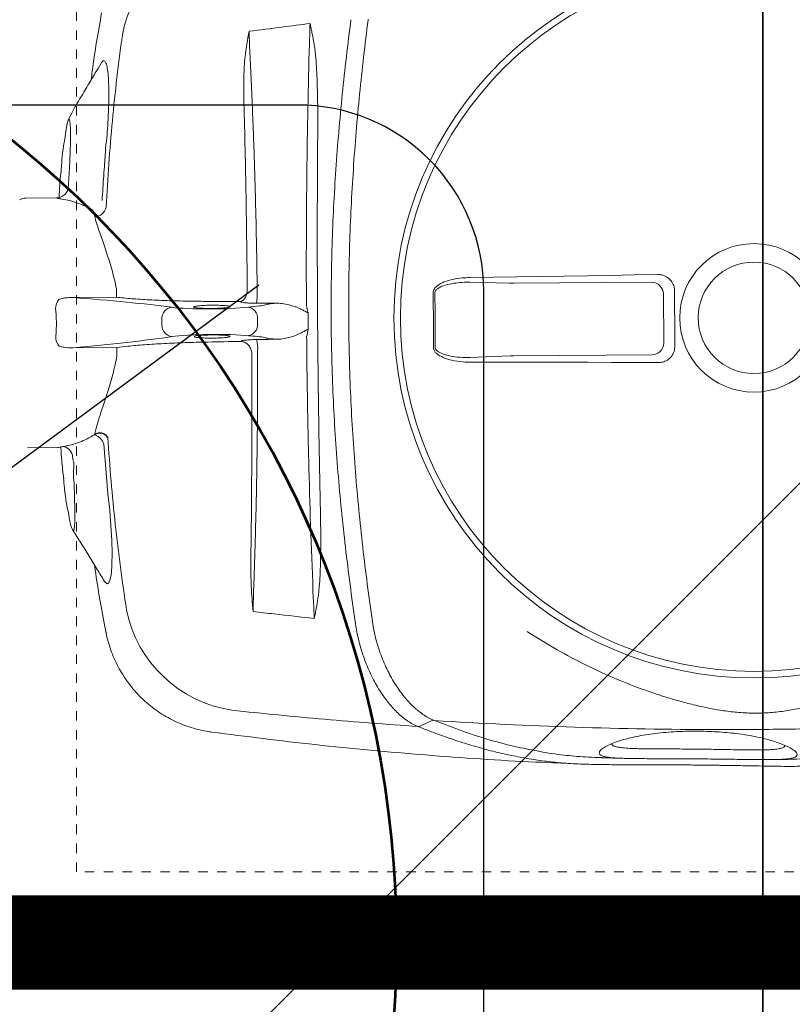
# Model space of a CAD drawing. Header units: inches. Extents: x 704 to 259546, y -107711 to 151004.
# Tile 194 of 256: x 127648.58 to 127656.75, y 23281.16 to 23291.57. Entities that reach past the tile are written whole.
import ezdxf

# ---------------------------------------------------------------- set-up
doc = ezdxf.new("R2010")
doc.units = ezdxf.units.IN
doc.header["$MEASUREMENT"] = 0
doc.linetypes.add('11aa1PB-bd$0$11aa1PB-af$0$TRATTEGGIATA', pattern=[0.75, 0.5, -0.25])
for name, color, linetype, lineweight in [('00-GRIDTEXT', 1, 'Continuous', 13), ('FLOOR RAISE', 4, 'Continuous', 5), ('PD_FURNITURE_LOOSE', 20, 'Continuous', 18), ('PP- 75DIA Soil Waste Sewer pipe', 90, 'Continuous', 9), ('PP-Waste Pipe', 3, 'Continuous', 25)]:
    doc.layers.add(name, color=color, linetype=linetype, lineweight=lineweight)
doc.layers.add('FAINTEQUIP', color=7, linetype='Continuous', lineweight=0, true_color=0x4a4747)
for name, color, linetype in [('KIT EQUIPMENT', 3, 'Continuous'), ('PP BALL VALVE', 7, 'Continuous'), ('TEXT50', 7, 'Continuous')]:
    doc.layers.add(name, color=color, linetype=linetype)

# ---------------------------------------------------------------- blocks, each defined once
blk = doc.blocks.new('A$C6E471120')
at = {"layer": 'KIT EQUIPMENT', "color": 8}
blk.add_line((-1581.02, -7491.24, 0), (-1763.5, -7625.84, 0), dxfattribs=at)
for points in [[(-2195.56, -7288.3), (-1445.56, -7288.3), (-1445.56, -7988.3), (-2195.56, -7988.3)], [(-1445.56, -7288.3), (-695.56, -7288.3), (-695.56, -7988.3), (-1445.56, -7988.3)]]:
    blk.add_lwpolyline(points, close=True, dxfattribs=at)
at = {"layer": 'KIT EQUIPMENT', "color": 8, "elevation": 0}
blk.add_lwpolyline([(-1520.56, -7842.8), (-1520.56, -7492.8, 0.414214), (-1570.56, -7442.8), (-2070.56, -7442.8, 0.414214), (-2120.56, -7492.8), (-2120.56, -7842.8, 0.414214), (-2070.56, -7892.8), (-1570.56, -7892.8, 0.414214)], format="xyb", close=True, dxfattribs=at)
blk = doc.blocks.new('FF')
at = {"layer": 'PD_FURNITURE_LOOSE', "color": 8, "lineweight": 53}
blk.add_circle((127641.674, 23281.814, 0), 10.889, dxfattribs=at)
at = {"layer": '00-GRIDTEXT', "color": 8, "xscale": 0.03937007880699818, "yscale": 0.03937007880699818, "zscale": 0.03937007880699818}
blk.add_blockref('A$C6E471120', (127713.35, 23583.696), dxfattribs=at)
blk = doc.blocks.new('GREASE TRAP')
at = {"linetype": 'Continuous', "lineweight": 0}
for p, q in [((200.21, 6.12), (200.15, 15.12)), ((125.95, 14.6), (126.02, 5.6)), ((221.19, 3.02), (217.77, 3.51)), ((221.19, 3.02), (221.46, 2.96)), ((101.47, 1.02), (101.53, 1.09)), ((105.08, 2.2), (104.82, 2.14)), ((106.09, 2.36), (105.08, 2.2)), ((105.88, 2.34), (105.46, 2.26)), ((155.69, 1.09), (155.78, -11.94)), ((170.69, -11.83), (170.6, 1.2)), ((203.42, 2.48), (203.82, 2.45)), ((129.86, -5.29), (131.76, -5.81)), ((194.63, -5.37), (196.53, -4.83)), ((71.3, -8.75), (71.3, -8.75)), ((86.29, -8.28), (86.29, -8.28)), ((112.29, -9.3), (127.01, -8.07)), ((155.78, -11.94), (153.24, -11.96)), ((173.24, -11.81), (170.69, -11.83)), ((164.21, -25.3), (162.46, -25.31)), ((167.66, -35.14), (167.66, -35.13)), ((41.53, -40.18), (41.52, -40.18)), ((157.58, -48.75), (157.74, -48.99)), ((169.26, -48.91), (169.42, -48.67)), ((164.28, -53.75), (162.79, -53.76)), ((74.32, -82.74), (74.32, -82.73)), ((153.26, -128.72), (152.77, -116.92)), ((175.18, -116.76), (174.86, -128.57)), ((153.58, -170.91), (153.29, -129.87)), ((174.85, -129.72), (175.14, -170.76)), ((171.67, -174.28), (157.09, -174.39))]:
    blk.add_line(p, q, dxfattribs=at)
at = {"linetype": 'Continuous', "lineweight": 0, "flags": 128}
for points in [[(86.3, -8.3), (86.04, -8.45), (85.54, -9.06), (85.84, -9.59), (86.91, -10), (88.8, -10.3), (91.36, -10.48), (94.66, -10.52), (98.48, -10.42), (102.88, -10.18), (107.43, -9.81), (112.29, -9.3), (112.29, -9.3), (112.29, -9.3)], [(43.37, -102.12), (44.1, -103.76), (44.83, -105.41)], [(176.56, -116.88), (176.65, -123.83), (176.75, -130.79), (176.85, -137.75), (176.96, -144.72), (177.08, -151.69), (177.2, -158.66), (177.32, -165.64), (177.45, -172.62)], [(151.29, -172.81), (151.32, -165.82), (151.35, -158.85), (151.37, -151.87), (151.39, -144.9), (151.4, -137.93), (151.4, -130.97), (151.4, -124.01), (151.4, -117.06)], [(172.63, -177.58), (170.58, -177.59), (168.52, -177.61), (166.46, -177.62), (164.4, -177.63), (162.35, -177.65), (160.29, -177.66), (158.23, -177.68), (156.18, -177.7)]]:
    blk.add_lwpolyline(points, dxfattribs=at)
at = {"linetype": 'Continuous', "lineweight": 0}
for radius in [106.93, 105, 22.05, 16.56]:
    blk.add_circle((164.57, -201.17), radius, dxfattribs=at)
for centre, radius, start, end in [((196.65, 15.09), 3.5, 0.4029, 31.3666), ((159.04, 1.73), 4.5, 91.4189, 129.5992), ((167.25, 1.79), 4.5, 51.2066, 89.3869), ((203.65, 5.92), 3.44, 176.6809, 266.091), ((122.99, 4.65), 3.47, 273.8373, 347.9506), ((125.77, -3.96), 4.3, 286.8246, 341.9182), ((198.25, -5.27), 3.62, 181.5877, 256.2115), ((241.68, -50.67), 37.74, 9.4629, 79.3311), ((85.35, -51.77), 37.74, 101.4742, 171.3433), ((162.42, -28.76), 3.45, 89.2499, 172.4858), ((164.3, -28.74), 3.45, 8.32, 91.5559), ((162.61, -50.36), 3.4, 191.9678, 273.0053), ((164.41, -50.35), 3.4, 267.8004, 348.838), ((155.3, -40.76), 13.01, 267.626, 282.6004), ((171.59, -40.63), 13.03, 258.2221, 273.1759), ((70.56, -69.04), 5.1, 342.0367, 342.3594), ((161.38, 252.26), 358.79, 269.122, 271.6838), ((161.38, 252.19), 358.19, 269.1221, 271.6836), ((157.11, -170.86), 3.53, 180.8787, 269.7119), ((171.61, -170.76), 3.53, 271.0939, 359.927)]:
    blk.add_arc(centre, radius, start, end, dxfattribs=at)
for centre, major_axis, ratio, start_param, end_param in [((165.7, 113.57), (-1.17, 166.9), 0.087489, 2.309725, 2.586364), ((159.02, 113.53), (-1.17, 166.9), 0.087489, 3.696821, 3.973461), ((158.43, -40.21), (-0.1, 14), 0.087489, 3.824132, 5.727956), ((168.44, -40.14), (-0.1, 14), 0.087489, 0.555229, 2.459054), ((164.29, -115.13), (-0.58, 82.6), 0.087489, 0.682539, 0.730265), ((163.64, -115.14), (-0.58, 82.6), 0.087489, 5.55292, 5.600646), ((158.37, -45.81), (-0.07, 10.5), 0.087489, 3.449035, 3.871858), ((168.58, -45.74), (-0.07, 10.5), 0.087489, 2.411328, 2.834153), ((175.16, -130.32), (-0.08, 3.5), 0.086139, 1.045879, 1.394945), ((152.99, -130.48), (0.03, 3.5), 0.086139, 4.88824, 5.237306)]:
    blk.add_ellipse(centre, major_axis=major_axis, ratio=ratio, start_param=start_param, end_param=end_param, dxfattribs=at)
for points, knots in [([(167.3, 6.29), (165.92, 6.12), (164.52, 6.03), (161.7, 6.01), (160.31, 6.08), (158.92, 6.23)], [0, 0, 0, 0, 0.5, 0.5, 1, 1, 1, 1]), ([(199.87, 4.44), (199.93, 4.85), (200, 5.19), (200.1, 5.7), (200.14, 5.86), (200.21, 6.12)], [0, 0, 0, 0, 0.5, 0.5, 1, 1, 1, 1]), ([(116.76, 3.87), (116.16, 3.83), (112.47, 3.6), (109, 2.92), (106.09, 2.36)], [0, 0, 0, 0, 0.163282, 1, 1, 1, 1]), ([(126.23, 4.72), (126.13, 4.71), (126.03, 4.7), (125.93, 4.7), (124.7, 4.62), (121.64, 4.44), (118.59, 4.07), (116.77, 3.85)], [-0.033141, -0.033141, -0.033141, -0.033141, 0, 0, 0, 0.400839, 1, 1, 1, 1]), ([(126.02, 5.6), (126.09, 5.34), (126.13, 5.18), (126.25, 4.67), (126.31, 4.33), (126.38, 3.92)], [0, 0, 0, 0, 0.5, 0.5, 1, 1, 1, 1]), ([(126.38, 3.92), (126.52, 3.11), (126.69, 2.31), (127.11, 0.73), (127.36, -0.05), (127.94, -1.59), (128.26, -2.35), (129, -3.84), (129.41, -4.58), (129.86, -5.29)], [0, 0, 0, 0, 0.25, 0.25, 0.5, 0.5, 0.75, 0.75, 1, 1, 1, 1]), ([(156.17, 5.2), (156.04, 4.72), (155.68, 3.37), (155.69, 1.99), (155.69, 1.09)], [0, 0, 0, 0, 0.3484193, 1, 1, 1, 1]), ([(170.6, 1.2), (170.6, 1.71), (170.59, 2.65), (170.44, 4.02), (170.19, 4.87), (170.07, 5.29)], [0, 0, 0, 0, 0.374373, 0.684718, 1, 1, 1, 1]), ([(196.53, -4.83), (196.97, -4.1), (197.36, -3.36), (198.08, -1.86), (198.39, -1.09), (198.95, 0.45), (199.19, 1.24), (199.58, 2.82), (199.75, 3.63), (199.87, 4.44)], [0, 0, 0, 0, 0.25, 0.25, 0.5, 0.5, 0.75, 0.75, 1, 1, 1, 1]), ([(209.48, 4.5), (207.65, 4.7), (204.6, 5.02), (201.53, 5.16), (200.3, 5.22)], [0, 0, 0, 0, 0.598702, 1, 1, 1, 1]), ([(203.82, 2.45), (204.95, 2.38), (207.23, 2.23), (210.53, 2.05), (213.64, 1.92), (216.43, 1.84), (218.87, 1.82), (220.84, 1.85), (222.33, 1.93), (223.26, 2.06), (223.62, 2.24), (223.4, 2.47), (222.63, 2.73), (221.68, 2.92), (221.19, 3.02)], [0, 0, 0, 0, 0.0820775, 0.1665466, 0.2486247, 0.333071, 0.415408, 0.5001276, 0.5825184, 0.6672865, 0.7498339, 0.8347659, 0.9162327, 1, 1, 1, 1]), ([(217.77, 3.51), (215.81, 3.85), (213.11, 4.33), (210.26, 4.47), (209.48, 4.51)], [0, 0, 0, 0, 0.7275248, 1, 1, 1, 1]), ([(101.52, 1.09), (100.26, 0.3), (97.71, -1.29), (93.81, -3.69), (90, -6.02), (87.5, -7.55), (86.31, -8.27)], [0, 0, 0, 0, 0.2528454, 0.5089886, 0.7672662, 1, 1, 1, 1]), ([(122.45, 1.12), (122.45, 1.12), (121.38, 0.58), (118.79, 1.17), (115.38, 0.72), (112.05, 0.67), (109.07, 0.56), (106.46, 0.53), (104.35, 0.54), (102.74, 0.61), (101.74, 0.74), (101.3, 0.87), (101.43, 0.98), (101.47, 1.02)], [0, 0, 0, 0, 0.000001, 0.102794, 0.208141, 0.312848, 0.420372, 0.524648, 0.631769, 0.736112, 0.843311, 0.947618, 1, 1, 1, 1]), ([(104.82, 2.16), (104.55, 2.1), (103.84, 1.96), (103.07, 1.76), (102.37, 1.52), (101.91, 1.34), (101.6, 1.15), (101.52, 1.1)], [0, 0, 0, 0, 0.216023, 0.560392, 0.763973, 0.942309, 1, 1, 1, 1]), ([(123.22, 1.19), (122.97, 1.16), (122.71, 1.12), (122.45, 1.12), (122.45, 1.12)], [0, 0, 0, 0, 0.9999461, 1, 1, 1, 1]), ([(240.05, -7.16), (239.14, -6.62), (237.02, -5.36), (233.49, -3.26), (229.31, -0.76), (226.34, 1.01), (223.42, 2.41)], [0, 0, 0, 0, 0.179067, 0.418189, 0.690626, 1, 1, 1, 1]), ([(91.16, -5.31), (90.27, -5.43), (83.62, -6.33), (77.02, -7.61), (71.29, -8.71)], [0, 0, 0, 0, 0.132817, 1, 1, 1, 1]), ([(131.76, -5.81), (132.33, -5.95), (133.47, -6.25), (135.44, -6.86), (137.59, -7.57), (139.92, -8.34), (142.38, -9.14), (144.97, -9.95), (147.71, -10.72), (150.48, -11.41), (152.36, -11.78), (153.24, -11.96)], [0, 0, 0, 0, 0.110862, 0.221742, 0.336208, 0.450686, 0.561628, 0.67257, 0.786427, 0.900273, 1, 1, 1, 1]), ([(173.24, -11.81), (174.11, -11.63), (175.97, -11.24), (178.67, -10.52), (181.39, -9.72), (183.99, -8.87), (186.46, -8.03), (188.75, -7.23), (190.88, -6.5), (192.88, -5.84), (194.04, -5.53), (194.63, -5.37)], [0, 0, 0, 0, 0.099727, 0.210626, 0.321535, 0.435425, 0.549315, 0.660296, 0.771268, 0.885644, 1, 1, 1, 1]), ([(255.13, -7.42), (249.39, -6.4), (242.78, -5.22), (236.12, -4.41), (235.24, -4.3)], [0, 0, 0, 0, 0.868162, 1, 1, 1, 1]), ([(71.29, -8.7), (71.22, -8.71), (70.27, -8.86), (68.47, -9.33), (65.89, -10.12), (63.38, -11.12), (60.94, -12.29), (58.51, -13.69), (56.13, -15.31), (53.84, -17.17), (51.72, -19.17), (49.79, -21.31), (48.05, -23.56), (46.51, -25.91), (45.16, -28.33), (44.01, -30.83), (43.06, -33.37), (42.31, -35.94), (41.79, -38.22), (41.6, -39.64), (41.53, -40.18)], [0, 0, 0, 0, 0.0043, 0.062427, 0.120682, 0.179038, 0.237474, 0.295974, 0.360442, 0.424188, 0.487097, 0.549223, 0.610606, 0.671276, 0.731251, 0.79054, 0.849146, 0.907063, 0.964275, 1, 1, 1, 1]), ([(199.41, -7.57), (201.87, -7.7), (204.32, -7.86), (208.01, -8.11), (209.85, -8.24), (212, -8.41), (213.07, -8.49), (213.53, -8.53), (213.84, -8.55), (213.99, -8.57), (214.14, -8.58)], [0, 0, 0, 0, 0.5, 0.5, 0.75, 0.875, 0.9375, 0.96875, 0.96875, 1, 1, 1, 1]), ([(214.14, -8.58), (214.14, -8.58), (215.41, -8.57), (217.96, -9.02), (221.96, -9.23), (226.08, -9.48), (230.08, -9.57), (233.63, -9.55), (236.57, -9.4), (238.85, -9.12), (240.36, -8.73), (241, -8.21), (240.92, -7.7), (240.28, -7.34), (240.06, -7.21)], [0, 0, 0, 0, 0.000001, 0.077483, 0.156444, 0.251386, 0.349178, 0.444652, 0.543049, 0.640373, 0.740767, 0.840327, 0.943106, 1, 1, 1, 1]), ([(214.14, -8.58), (214.14, -8.58), (214.14, -8.58), (214.14, -8.58), (214.14, -8.58), (214.14, -8.58), (214.14, -8.58)], [0, 0, 0, 0, 0.000000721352, 0.000000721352, 0.000000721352, 0.000001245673, 0.000001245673, 0.000001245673, 0.000001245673]), ([(214.14, -8.58), (214.14, -8.58), (214.14, -8.58), (214.14, -8.58), (214.14, -8.58), (214.14, -8.58)], [0, 0, 0, 0, 0.341802, 0.948176, 1, 1, 1, 1]), ([(77.84, -14.79), (82.06, -14.17), (90.5, -12.93), (103.28, -11.43), (116.13, -10.17), (124.74, -9.56), (129.05, -9.26)], [0, 0, 0, 0, 0.249503, 0.499006, 0.749503, 1, 1, 1, 1]), ([(197.39, -8.78), (201.68, -9.02), (210.27, -9.5), (223.12, -10.58), (235.93, -11.9), (244.43, -13.02), (248.67, -13.58)], [0, 0, 0, 0, 0.249503, 0.499005, 0.749503, 1, 1, 1, 1]), ([(155.78, -11.94), (155.91, -12.99), (156.12, -14.73), (156.37, -17.57), (156.58, -20.18), (156.77, -22.99), (156.94, -25.96), (157.09, -29.04), (157.21, -32.22), (157.32, -35.53), (157.37, -37.8), (157.39, -38.94)], [0, 0, 0, 0, 0.1578809, 0.261641, 0.3654014, 0.4721602, 0.5789187, 0.6826798, 0.7864408, 0.8932205, 1, 1, 1, 1]), ([(169.47, -38.85), (169.48, -37.2), (169.5, -34.44), (169.58, -30.7), (169.67, -27.55), (169.79, -24.49), (169.93, -21.58), (170.09, -18.86), (170.27, -16.32), (170.47, -13.94), (170.62, -12.54), (170.69, -11.83)], [0, 0, 0, 0, 0.155431, 0.25949, 0.363548, 0.470649, 0.57775, 0.681803, 0.785857, 0.892928, 1, 1, 1, 1]), ([(158.86, -35.14), (158.9, -35.02), (159, -34.75), (159.15, -35.07), (159.3, -35.93), (159.41, -37.28), (159.48, -38.78), (159.49, -39.79), (159.5, -40.2)], [0, 0, 0, 0, 0.154069, 0.335329, 0.515993, 0.696154, 0.875964, 1, 1, 1, 1]), ([(167.8, -45.39), (167.77, -45.35), (167.69, -45.24), (167.57, -44.4), (167.45, -43.03), (167.39, -41.51), (167.37, -39.92), (167.38, -38.32), (167.44, -36.72), (167.55, -35.47), (167.65, -35.1), (167.69, -34.91)], [0, 0, 0, 0, 0.060949, 0.185979, 0.310678, 0.434944, 0.512561, 0.636279, 0.760031, 0.884003, 1, 1, 1, 1]), ([(167.69, -34.91), (167.7, -34.9), (167.75, -34.64), (167.86, -34.7), (168.02, -35.16), (168.16, -36.26), (168.27, -37.77), (168.31, -39.15), (168.32, -39.95), (168.32, -40.14)], [0, 0, 0, 0, 0.0125521, 0.1986893, 0.3850478, 0.5712562, 0.7570178, 0.9421233, 1, 1, 1, 1]), ([(158.96, -45.4), (158.91, -45.21), (158.81, -44.83), (158.68, -43.59), (158.59, -42), (158.56, -40.43), (158.56, -38.86), (158.6, -37.36), (158.7, -36.03), (158.79, -35.26), (158.85, -35.15), (158.86, -35.14)], [0, 0, 0, 0, 0.12873, 0.257, 0.385041, 0.513034, 0.593354, 0.721934, 0.850956, 0.980313, 1, 1, 1, 1]), ([(41.54, -40.18), (40.23, -50.39), (37.53, -71.48), (34.64, -103.57), (32.78, -130.21), (32.28, -145.94), (32.31, -145.02)], [0, 0, 0, 0, 0.27832, 0.574596, 0.870871, 1, 1, 1, 1]), ([(159.5, -40.2), (159.5, -40.39), (159.5, -41.17), (159.49, -41.94), (159.46, -42.76), (159.44, -43), (159.43, -43.24)], [0, 0, 0, 0, 0.170805, 0.715603, 0.716948, 1, 1, 1, 1]), ([(168.32, -40.14), (168.32, -40.56), (168.32, -41.58), (168.27, -43.1), (168.18, -44.48), (168.04, -45.34), (167.91, -45.67), (167.83, -45.46), (167.8, -45.39)], [0, 0, 0, 0, 0.132098, 0.323567, 0.515414, 0.707812, 0.900839, 1, 1, 1, 1]), ([(159.43, -43.24), (159.42, -43.49), (159.38, -44.25), (159.27, -45.08), (159.12, -45.64), (159.02, -45.48), (158.96, -45.4)], [0, 0, 0, 0, 0.138475, 0.425595, 0.712972, 1, 1, 1, 1]), ([(43.22, -101.3), (43.83, -92.06), (44.54, -82.84), (46.15, -64.44), (47.04, -55.26), (48.04, -46.09)], [0, 0, 0, 0, 0.5, 0.5, 1, 1, 1, 1]), ([(154.3, -52), (154.53, -51.98), (154.75, -51.93), (155.18, -51.81), (155.39, -51.73), (155.78, -51.53), (155.97, -51.42), (156.32, -51.17), (156.48, -51.03), (156.77, -50.73), (156.91, -50.56), (157.13, -50.23), (157.23, -50.05), (157.39, -49.69), (157.45, -49.51), (157.52, -49.23), (157.54, -49.13), (157.57, -48.94), (157.58, -48.84), (157.58, -48.75)], [0, 0, 0, 0, 0.125, 0.125, 0.25, 0.25, 0.375, 0.375, 0.5, 0.5, 0.625, 0.625, 0.75, 0.75, 0.875, 0.875, 0.9375, 0.9375, 1, 1, 1, 1]), ([(157.74, -48.99), (157.78, -49.07), (157.83, -49.24), (157.92, -49.75), (157.96, -50.08), (158.03, -50.89), (158.07, -51.34), (158.11, -52.36), (158.13, -52.9), (158.14, -53.46)], [0, 0, 0, 0, 0.25, 0.25, 0.5, 0.5, 0.75, 0.75, 1, 1, 1, 1]), ([(168.93, -53.38), (168.93, -52.82), (168.94, -52.29), (168.97, -51.27), (168.99, -50.81), (169.05, -50), (169.09, -49.67), (169.17, -49.16), (169.22, -48.99), (169.26, -48.91)], [0, 0, 0, 0, 0.25, 0.25, 0.5, 0.5, 0.75, 0.75, 1, 1, 1, 1]), ([(172.83, -50.67), (172.61, -50.66), (172.39, -50.64), (171.95, -50.56), (171.74, -50.51), (171.33, -50.4), (171.14, -50.33), (170.78, -50.17), (170.61, -50.09), (170.31, -49.9), (170.17, -49.8), (169.93, -49.59), (169.82, -49.48), (169.65, -49.26), (169.58, -49.14), (169.5, -48.96), (169.47, -48.91), (169.44, -48.79), (169.43, -48.72), (169.42, -48.67)], [0, 0, 0, 0, 0.125, 0.125, 0.25, 0.25, 0.375, 0.375, 0.5, 0.5, 0.625, 0.625, 0.75, 0.75, 0.875, 0.875, 0.9375, 0.9375, 1, 1, 1, 1]), ([(173.03, -50.68), (177.65, -50.63), (182.28, -50.58), (191.51, -50.45), (196.12, -50.38), (209.94, -50.14), (219.13, -49.94), (228.3, -49.7)], [0, 0, 0, 0, 0.25, 0.25, 0.5, 0.5, 1, 1, 1, 1]), ([(228.3, -49.7), (230.61, -49.64), (232.91, -49.61), (236.37, -49.66), (237.53, -49.69), (239.25, -49.77), (239.83, -49.81), (240.98, -49.89), (241.55, -49.95), (242.12, -50.02)], [0, 0, 0, 0, 0.5, 0.5, 0.75, 0.75, 0.875, 0.875, 1, 1, 1, 1]), ([(154.76, -53.76), (148.84, -53.77), (142.93, -53.76), (131.15, -53.68), (125.27, -53.61), (113.57, -53.42), (107.75, -53.29), (96.22, -52.99), (90.5, -52.81), (84.82, -52.6)], [0, 0, 0, 0, 0.25, 0.25, 0.5, 0.5, 0.75, 0.75, 1, 1, 1, 1]), ([(98.53, -51.82), (96.25, -51.77), (93.99, -51.74), (90.59, -51.74), (89.46, -51.74), (87.2, -51.78), (86.07, -51.81), (84.94, -51.87)], [0, 0, 0, 0, 0.5, 0.5, 0.75, 0.75, 1, 1, 1, 1]), ([(242.21, -51.5), (236.54, -51.79), (230.82, -52.05), (219.3, -52.51), (213.5, -52.72), (201.82, -53.07), (195.93, -53.22), (184.14, -53.47), (178.23, -53.57), (172.31, -53.64)], [0, 0, 0, 0, 0.25, 0.25, 0.5, 0.5, 0.75, 0.75, 1, 1, 1, 1]), ([(158.21, -59.16), (158.25, -58.78), (158.29, -58.43), (158.37, -57.77), (158.41, -57.46), (158.53, -56.63), (158.62, -56.17), (158.72, -55.81)], [0, 0, 0, 0, 0.25, 0.25, 0.5, 0.5, 1, 1, 1, 1]), ([(168.38, -55.75), (168.48, -56.1), (168.57, -56.56), (168.71, -57.39), (168.76, -57.69), (168.84, -58.35), (168.89, -58.71), (168.93, -59.09)], [0, 0, 0, 0, 0.5, 0.5, 0.75, 0.75, 1, 1, 1, 1]), ([(158.21, -59.16), (158.2, -59.82), (158.26, -60.48), (158.44, -61.78), (158.58, -62.42), (158.91, -63.7), (159.11, -64.33), (159.45, -65.27), (159.57, -65.58), (159.84, -66.19), (159.98, -66.5), (160.15, -66.79)], [0, 0, 0, 0, 0.25, 0.25, 0.5, 0.5, 0.75, 0.75, 0.875, 0.875, 1, 1, 1, 1]), ([(167.1, -66.74), (167.27, -66.45), (167.41, -66.14), (167.66, -65.52), (167.78, -65.21), (168.11, -64.27), (168.29, -63.64), (168.61, -62.36), (168.73, -61.71), (168.91, -60.41), (168.95, -59.75), (168.93, -59.09)], [0, 0, 0, 0, 0.125, 0.125, 0.25, 0.25, 0.5, 0.5, 0.75, 0.75, 1, 1, 1, 1]), ([(160.15, -66.79), (160.34, -67.12), (160.52, -67.45), (160.89, -68.1), (161.08, -68.43), (161.26, -68.76)], [0, 0, 0, 0, 0.5, 0.5, 1, 1, 1, 1]), ([(167.1, -66.74), (166.92, -67.07), (166.74, -67.4), (166.38, -68.06), (166.2, -68.39), (166.02, -68.72)], [0, 0, 0, 0, 0.5, 0.5, 1, 1, 1, 1]), ([(81.31, -70.3), (93.99, -69.76), (106.82, -69.32), (123.07, -68.91), (126.33, -68.83), (132.85, -68.69), (136.11, -68.62), (145.91, -68.45), (152.46, -68.37), (159.02, -68.31)], [0, 0, 0, 0, 0.5, 0.5, 0.625, 0.625, 0.75, 0.75, 1, 1, 1, 1]), ([(168.25, -68.24), (171.54, -68.23), (174.82, -68.22), (181.39, -68.21), (184.67, -68.22), (194.49, -68.25), (201, -68.3), (220.43, -68.52), (233.25, -68.78), (245.94, -69.14)], [0, 0, 0, 0, 0.125, 0.125, 0.25, 0.25, 0.5, 0.5, 1, 1, 1, 1]), ([(251.88, -69.37), (251.82, -69.39), (251.75, -69.4), (251.63, -69.43), (251.57, -69.44), (251.39, -69.48), (251.27, -69.51), (250.9, -69.58), (250.66, -69.63), (249.92, -69.78), (249.43, -69.87), (247.96, -70.15), (246.98, -70.33), (245.99, -70.51)], [0, 0, 0, 0, 0.03125, 0.03125, 0.0625, 0.0625, 0.125, 0.125, 0.25, 0.25, 0.5, 0.5, 1, 1, 1, 1]), ([(251.88, -69.37), (251.92, -69.35), (251.96, -69.34), (252, -69.32), (252.01, -69.32), (252.02, -69.32), (252.03, -69.32)], [0, 0, 0, 0, 0.0001941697, 0.0001941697, 0.0001941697, 0.0002311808, 0.0002311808, 0.0002311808, 0.0002311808]), ([(75.42, -70.61), (75.38, -70.6), (75.33, -70.58), (75.29, -70.57), (75.28, -70.57), (75.27, -70.56), (75.26, -70.56)], [0, 0, 0, 0, 0.0002012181, 0.0002012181, 0.0002012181, 0.0002381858, 0.0002381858, 0.0002381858, 0.0002381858]), ([(75.43, -70.58), (75.38, -70.58), (75.34, -70.57), (75.29, -70.56), (75.28, -70.56), (75.27, -70.56), (75.26, -70.56)], [0, 0, 0, 0, 0.0002027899, 0.0002027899, 0.0002027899, 0.000241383, 0.000241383, 0.000241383, 0.000241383]), ([(81.28, -71.66), (80.3, -71.51), (79.32, -71.34), (77.85, -71.08), (77.37, -70.99), (76.63, -70.86), (76.39, -70.81), (76.03, -70.74), (75.9, -70.72), (75.72, -70.68), (75.66, -70.67), (75.54, -70.64), (75.48, -70.63), (75.42, -70.61)], [0, 0, 0, 0, 0.5, 0.5, 0.75, 0.75, 0.875, 0.875, 0.9375, 0.9375, 0.96875, 0.96875, 1, 1, 1, 1]), ([(108.95, -72.36), (106.63, -72.42), (104.32, -72.46), (99.69, -72.5), (97.38, -72.5), (92.76, -72.45), (90.46, -72.4), (87, -72.23), (85.85, -72.16), (84.13, -72.01), (83.56, -71.96), (82.42, -71.83), (81.85, -71.76), (81.28, -71.66)], [0, 0, 0, 0, 0.25, 0.25, 0.5, 0.5, 0.75, 0.75, 0.875, 0.875, 0.9375, 0.9375, 1, 1, 1, 1]), ([(218.34, -71.59), (209.25, -71.52), (200.14, -71.48), (181.9, -71.47), (172.77, -71.5), (159.07, -71.6), (154.5, -71.64), (145.37, -71.74), (140.81, -71.8), (127.14, -72), (118.04, -72.16), (108.95, -72.36)], [0, 0, 0, 0, 0.25, 0.25, 0.5, 0.5, 0.625, 0.625, 0.75, 0.75, 1, 1, 1, 1]), ([(245.99, -70.51), (245.43, -70.61), (244.86, -70.69), (243.71, -70.83), (243.14, -70.9), (241.42, -71.06), (240.28, -71.15), (236.83, -71.37), (234.53, -71.45), (229.92, -71.57), (227.6, -71.6), (222.97, -71.62), (220.66, -71.61), (218.34, -71.59)], [0, 0, 0, 0, 0.0625, 0.0625, 0.125, 0.125, 0.25, 0.25, 0.5, 0.5, 0.75, 0.75, 1, 1, 1, 1]), ([(74.32, -82.73), (81.66, -81.67), (89.03, -80.7), (100.13, -79.41), (103.84, -79.01), (111.28, -78.27), (115, -77.93), (126.2, -77.01), (133.68, -76.53), (148.66, -75.85), (156.16, -75.65), (171.19, -75.55), (178.71, -75.64), (193.71, -76.11), (201.19, -76.49), (212.38, -77.25), (216.11, -77.53), (223.56, -78.17), (227.28, -78.52), (238.4, -79.65), (245.79, -80.51), (253.14, -81.48)], [0, 0, 0, 0, 0.125, 0.125, 0.1875, 0.1875, 0.25, 0.25, 0.375, 0.375, 0.5, 0.5, 0.625, 0.625, 0.75, 0.75, 0.8125, 0.8125, 0.875, 0.875, 1, 1, 1, 1]), ([(253.12, -86.58), (245.77, -85.63), (238.4, -84.78), (223.59, -83.31), (216.15, -82.68), (201.21, -81.69), (193.73, -81.32), (178.73, -80.86), (171.23, -80.77), (156.21, -80.87), (148.7, -81.07), (133.72, -81.74), (126.25, -82.21), (115.08, -83.11), (111.36, -83.45), (103.92, -84.17), (100.21, -84.57), (89.11, -85.83), (81.75, -86.79), (74.42, -87.84)], [0, 0, 0, 0, 0.125, 0.125, 0.25, 0.25, 0.375, 0.375, 0.5, 0.5, 0.625, 0.625, 0.75, 0.75, 0.8125, 0.8125, 0.875, 0.875, 1, 1, 1, 1]), ([(43.22, -101.31), (43.42, -100.82), (43.65, -100.33), (44.18, -99.35), (44.48, -98.86), (45.46, -97.39), (46.24, -96.43), (48.02, -94.54), (49.03, -93.61), (50.73, -92.23), (51.32, -91.78), (52.57, -90.88), (53.22, -90.45), (55.25, -89.16), (56.69, -88.35), (59.77, -86.84), (61.4, -86.14), (63.56, -85.34), (64, -85.19), (64.89, -84.89), (65.33, -84.74), (66.69, -84.33), (67.6, -84.07), (69.46, -83.61), (70.41, -83.4), (71.86, -83.12), (72.34, -83.03), (73.08, -82.92), (73.33, -82.88), (73.82, -82.8), (74.07, -82.77), (74.32, -82.74)], [0, 0, 0, 0, 0.0625, 0.0625, 0.125, 0.125, 0.25, 0.25, 0.375, 0.375, 0.4375, 0.4375, 0.5, 0.5, 0.625, 0.625, 0.75, 0.75, 0.78125, 0.78125, 0.8125, 0.8125, 0.875, 0.875, 0.9375, 0.9375, 0.96875, 0.96875, 0.984375, 0.984375, 1, 1, 1, 1]), ([(74.29, -87.85), (72.41, -88.13), (70.6, -88.51), (68.4, -89.09), (67.96, -89.22), (67.1, -89.47), (66.67, -89.61), (65.39, -90.03), (64.57, -90.32), (62.16, -91.26), (60.64, -91.95), (58.48, -93.06), (57.78, -93.45), (56.41, -94.24), (55.75, -94.65), (53.85, -95.91), (52.69, -96.77), (50.58, -98.55), (49.62, -99.46), (48.56, -100.62), (48.35, -100.85), (47.95, -101.32), (47.76, -101.55), (47.21, -102.26), (46.87, -102.73), (45.93, -104.14), (45.43, -105.09), (45.04, -106.04)], [0, 0, 0, 0, 0.125, 0.125, 0.15625, 0.15625, 0.1875, 0.1875, 0.25, 0.25, 0.375, 0.375, 0.4375, 0.4375, 0.5, 0.5, 0.625, 0.625, 0.75, 0.75, 0.78125, 0.78125, 0.8125, 0.8125, 0.875, 0.875, 1, 1, 1, 1]), ([(36.81, -119.99), (37.08, -119.02), (37.81, -116.34), (39.26, -111.98), (41.11, -106.77), (42.52, -103.12), (43.22, -101.3)], [0, 0, 0, 0, 0.157579, 0.438078, 0.719047, 1, 1, 1, 1]), ([(43.22, -101.31), (43.21, -101.34), (43.2, -101.37), (43.2, -101.44), (43.2, -101.48), (43.2, -101.58), (43.2, -101.65), (43.24, -101.86), (43.29, -101.99), (43.36, -102.11)], [0, 0, 0, 0, 0.125, 0.125, 0.25, 0.25, 0.5, 0.5, 1, 1, 1, 1]), ([(44.97, -106.22), (43.89, -109.06), (41.71, -114.76), (39.1, -122.81), (37.09, -130.5), (36.19, -135.43), (35.79, -137.6)], [0, 0, 0, 0, 0.263525, 0.527185, 0.79078, 1, 1, 1, 1]), ([(44.68, -273.64), (43.85, -259.72), (43.24, -245.79), (42.65, -224.84), (42.5, -217.85), (42.31, -203.86), (42.27, -196.86), (42.31, -175.88), (42.54, -161.92), (43.44, -134.03), (44.1, -120.11), (44.97, -106.22)], [0, 0, 0, 0, 0.25, 0.25, 0.375, 0.375, 0.5, 0.5, 0.75, 0.75, 1, 1, 1, 1]), ([(151.4, -117.06), (151.43, -115.97), (151.49, -113.79), (152.02, -111.02), (152.81, -108.73), (153.61, -107.26), (154.57, -106.35), (155.28, -106), (155.74, -105.97), (155.89, -105.96)], [0, 0, 0, 0, 0.2549733, 0.5094959, 0.6555036, 0.8234143, 0.8930287, 0.9633452, 1, 1, 1, 1]), ([(155.88, -106.49), (155.77, -106.5), (155.48, -106.52), (155.17, -106.7), (154.81, -107), (154.23, -107.75), (153.69, -109.11), (153.15, -111.26), (152.81, -113.85), (152.79, -115.89), (152.77, -116.92)], [0, 0, 0, 0, 0.028874, 0.074198, 0.087541, 0.150828, 0.315881, 0.465459, 0.731192, 1, 1, 1, 1]), ([(171.91, -105.85), (172.14, -105.86), (172.6, -105.9), (173.38, -106.32), (174.39, -107.35), (175.35, -109.26), (176.07, -111.78), (176.46, -114.38), (176.53, -116.09), (176.56, -116.88)], [0, 0, 0, 0, 0.053674, 0.107072, 0.201461, 0.385823, 0.599668, 0.814062, 1, 1, 1, 1]), ([(175.18, -116.76), (175.17, -116.01), (175.13, -114.42), (174.87, -111.98), (174.38, -109.62), (173.72, -107.84), (173, -106.84), (172.47, -106.47), (172.14, -106.38), (171.97, -106.38), (171.92, -106.38)], [0, 0, 0, 0, 0.19611, 0.418032, 0.642122, 0.825582, 0.912375, 0.957312, 0.988402, 1, 1, 1, 1]), ([(36.12, -251.14), (35.82, -249.73), (35.04, -246.12), (34.01, -240.6), (33.01, -234.46), (32.25, -228.5), (31.71, -222.66), (31.45, -217.79), (31.36, -213.94), (31.35, -210.92), (31.38, -207.57), (31.44, -203.91), (31.52, -199.89), (31.6, -195.74), (31.66, -191.37), (31.72, -186.77), (31.77, -181.78), (31.8, -176.62), (31.82, -171.62), (31.82, -167.42), (31.83, -163.9), (31.84, -160.97), (31.86, -158.21), (31.9, -155.19), (31.96, -152.05), (32.07, -148.87), (32.23, -146), (32.51, -142.49), (32.99, -138.34), (33.81, -133.17), (34.87, -127.68), (35.87, -123.26), (36.6, -120.74), (36.81, -119.99)], [0, 0, 0, 0, 0.033599, 0.086704, 0.14001, 0.193319, 0.246393, 0.299468, 0.326258, 0.353125, 0.379834, 0.406408, 0.428618, 0.451478, 0.47167, 0.492329, 0.516002, 0.540379, 0.564065, 0.588402, 0.605742, 0.623087, 0.640895, 0.658706, 0.685242, 0.711788, 0.738802, 0.765824, 0.81871, 0.871587, 0.924587, 0.977588, 1, 1, 1, 1]), ([(72.34, -269.85), (70.61, -267.24), (68.96, -264.61), (65.82, -259.3), (64.32, -256.62), (61.49, -251.21), (60.15, -248.47), (57.62, -242.94), (56.44, -240.15), (54.22, -234.5), (53.2, -231.66), (51.81, -227.36), (51.37, -225.92), (50.53, -223.03), (50.13, -221.58), (49.4, -218.65), (49.06, -217.18), (48.44, -214.2), (48.16, -212.7), (47.7, -209.68), (47.51, -208.16), (47.31, -205.86), (47.25, -205.08), (47.2, -203.91), (47.18, -203.52), (47.16, -202.74), (47.15, -202.34), (47.14, -200.37), (47.2, -198.82), (47.43, -195.74), (47.6, -194.22), (48.02, -191.2), (48.28, -189.7), (48.86, -186.72), (49.18, -185.24), (49.87, -182.31), (50.25, -180.86), (51.04, -177.97), (51.46, -176.54), (52.79, -172.25), (53.76, -169.41), (56.92, -160.97), (59.36, -155.42), (63.53, -147.17), (65, -144.45), (68.08, -139.08), (69.69, -136.42), (71.38, -133.8)], [0, 0, 0, 0, 0.0625, 0.0625, 0.125, 0.125, 0.1875, 0.1875, 0.25, 0.25, 0.3125, 0.3125, 0.34375, 0.34375, 0.375, 0.375, 0.40625, 0.40625, 0.4375, 0.4375, 0.46875, 0.46875, 0.484375, 0.484375, 0.492188, 0.492188, 0.5, 0.5, 0.53125, 0.53125, 0.5625, 0.5625, 0.59375, 0.59375, 0.625, 0.625, 0.65625, 0.65625, 0.6875, 0.6875, 0.75, 0.75, 0.875, 0.875, 0.9375, 0.9375, 1, 1, 1, 1]), ([(35.79, -137.6), (35.73, -137.89), (35.19, -140.65), (34.74, -144.26), (34.3, -148.61), (34.08, -152.01), (33.93, -155.35), (33.88, -157.89), (33.86, -158.92)], [0, 0, 0, 0, 0.042136, 0.404804, 0.566088, 0.727781, 0.888854, 1, 1, 1, 1]), ([(33.9, -159.41), (33.94, -158.9), (34.05, -157.71), (34.3, -156.51), (34.64, -155.63), (35.06, -155.2), (35.59, -155.17), (36.23, -155.63), (36.95, -156.6), (37.71, -158.06), (38.5, -159.97), (39.21, -162.13), (39.83, -164.47), (40.36, -166.86), (40.83, -169.57), (41.23, -172.57), (41.53, -175.66), (41.71, -178.66), (41.8, -181.44), (41.83, -184.22), (41.77, -187.2), (41.63, -190.26), (41.4, -193.16), (41.07, -196.26), (40.62, -199.38), (40.03, -202.44), (39.39, -205.08), (38.74, -207.31), (38.01, -209.38), (37.24, -211.21), (36.45, -212.66), (35.74, -213.57), (35.1, -214.03), (34.55, -214.03), (34.09, -213.47), (33.74, -212.36), (33.59, -211.05), (33.52, -210.4)], [0, 0, 0, 0, 0.026608, 0.06138, 0.0962, 0.130925, 0.168927, 0.207024, 0.245099, 0.283069, 0.316694, 0.350298, 0.37294, 0.395622, 0.418192, 0.438002, 0.457786, 0.474878, 0.488481, 0.502082, 0.518368, 0.53466, 0.550889, 0.567128, 0.590899, 0.614713, 0.640745, 0.66688, 0.692979, 0.729781, 0.766704, 0.803672, 0.840537, 0.880482, 0.920552, 0.960572, 1, 1, 1, 1]), ([(34.01, -155.25), (33.9, -157.41), (33.78, -159.75), (33.74, -162.09), (33.74, -162.28)], [0, 0, 0, 0, 0.919543, 1, 1, 1, 1]), ([(33.58, -184.59), (33.59, -183.61), (33.6, -181.65), (33.62, -178.66), (33.63, -175.69), (33.63, -172.46), (33.64, -169.27), (33.65, -166.25), (33.69, -163.68), (33.76, -161.57), (33.82, -160.14), (33.88, -159.56), (33.9, -159.41)], [0, 0, 0, 0, 0.0782123, 0.1564368, 0.2446658, 0.3329467, 0.4546253, 0.5765046, 0.703629, 0.8312553, 0.9586974, 1, 1, 1, 1]), ([(38.02, -158.83), (37.92, -158.92), (37.81, -159.01), (37.71, -159.1), (37.71, -159.1), (37.71, -159.1), (37.71, -159.1), (37.66, -159.15), (37.47, -159.32), (37.22, -160.03), (36.95, -161.28), (36.76, -163.11), (36.65, -165.19), (36.59, -167.31), (36.56, -169.28), (36.55, -171.74), (36.54, -174.48), (36.53, -177.24), (36.51, -179.7), (36.5, -182.19), (36.48, -183.8), (36.47, -184.62)], [-0.088365, -0.088365, -0.088365, -0.088365, 0, 0, 0, 0, 0, 0, 0.042963, 0.162036, 0.283698, 0.405299, 0.528456, 0.591382, 0.654277, 0.728503, 0.80457, 0.856235, 0.909083, 0.954041, 1, 1, 1, 1]), ([(156.18, -177.7), (155.63, -177.65), (154.54, -177.55), (153.08, -176.73), (151.98, -175.52), (151.37, -174.13), (151.31, -173.2), (151.29, -172.81)], [0, 0, 0, 0, 0.21225, 0.424556, 0.635748, 0.847225, 1, 1, 1, 1]), ([(177.45, -172.62), (177.41, -173.18), (177.32, -174.28), (176.51, -175.76), (175.29, -176.88), (173.92, -177.49), (173.01, -177.56), (172.63, -177.58)], [0, 0, 0, 0, 0.214916, 0.429922, 0.642835, 0.854056, 1, 1, 1, 1]), ([(33.52, -210.4), (33.52, -210.39), (33.46, -209.93), (33.41, -208.55), (33.35, -206.46), (33.35, -204.16), (33.37, -201.87), (33.4, -199.23), (33.44, -196.25), (33.49, -192.94), (33.53, -189.33), (33.56, -186.49), (33.58, -184.91), (33.58, -184.59)], [0, 0, 0, 0, 0.0021857, 0.1486808, 0.2950678, 0.3936347, 0.4923949, 0.5907133, 0.6868358, 0.782863, 0.8795306, 0.9761461, 1, 1, 1, 1]), ([(36.47, -184.62), (36.47, -184.87), (36.45, -186.16), (36.42, -188.5), (36.36, -191.8), (36.3, -195.15), (36.25, -198.26), (36.22, -200.9), (36.22, -203.27), (36.27, -205.35), (36.39, -207.31), (36.61, -208.85), (36.89, -209.87), (37.15, -210.12), (37.25, -210.22), (37.25, -210.22), (37.25, -210.22), (37.25, -210.22), (37.34, -210.31), (37.44, -210.4), (37.53, -210.49)], [0, 0, 0, 0, 0.014263, 0.071432, 0.130741, 0.207145, 0.286904, 0.364421, 0.443321, 0.542698, 0.643157, 0.777817, 0.912539, 1, 1, 1, 1, 1, 1, 1.081436, 1.081436, 1.081436, 1.081436]), ([(33.39, -207.44), (33.39, -208.26), (33.4, -210.01), (33.54, -215.18), (34, -222.04), (35.11, -230.54), (35.9, -235.6), (36.46, -238.37), (36.49, -238.54)], [0, 0, 0, 0, 0.076639, 0.163762, 0.518013, 0.751525, 0.985081, 1, 1, 1, 1])]:
    blk.add_open_spline(points, degree=3, knots=knots, dxfattribs=at)
for points in [[(157.39, -38.94), (157.46, -42.21), (157.52, -45.48), (157.58, -48.75)], [(169.42, -48.67), (169.43, -45.39), (169.45, -42.12), (169.47, -38.85)], [(76.62, -58.67), (76.86, -56.58), (77.09, -54.5), (77.32, -52.42)], [(84.94, -51.87), (82.41, -52), (79.87, -52.19), (77.32, -52.42)], [(84.82, -52.6), (82.36, -52.52), (79.85, -52.46), (77.32, -52.42)], [(153.98, -52.02), (135.42, -52.1), (116.93, -52.03), (98.53, -51.82)], [(154.3, -52), (154.19, -52.01), (154.09, -52.02), (153.98, -52.02)], [(172.83, -50.67), (172.9, -50.68), (172.96, -50.68), (173.03, -50.68)], [(242.12, -50.02), (244.66, -50.32), (247.19, -50.75), (249.7, -51.21)], [(249.7, -51.21), (247.17, -51.28), (244.67, -51.38), (242.21, -51.5)], [(249.7, -51.21), (250.07, -54.49), (250.47, -57.78), (250.94, -61.06)], [(158.14, -53.46), (158.16, -55.36), (158.19, -57.26), (158.21, -59.16)], [(168.93, -59.09), (168.93, -57.18), (168.93, -55.28), (168.93, -53.38)], [(75.26, -70.56), (75.73, -66.6), (76.18, -62.63), (76.62, -58.67)], [(250.94, -61.06), (251.29, -63.81), (251.64, -66.57), (252.03, -69.32)], [(159.02, -68.31), (159.76, -68.47), (160.51, -68.62), (161.26, -68.76)], [(166.02, -68.72), (164.43, -68.73), (162.85, -68.74), (161.26, -68.76)], [(168.25, -68.24), (167.51, -68.41), (166.76, -68.57), (166.02, -68.72)], [(245.94, -69.14), (247.95, -69.21), (249.98, -69.27), (252.03, -69.32)], [(75.26, -70.56), (77.3, -70.49), (79.32, -70.4), (81.31, -70.3)], [(253.25, -86.6), (253.21, -86.59), (253.16, -86.59), (253.12, -86.58)], [(74.42, -87.84), (74.37, -87.84), (74.33, -87.85), (74.29, -87.85)], [(43.22, -101.3), (43.22, -101.3), (43.22, -101.31), (43.22, -101.31)], [(43.36, -102.11), (43.36, -102.12), (43.36, -102.12), (43.37, -102.12)], [(45.04, -106.04), (45.03, -105.83), (44.96, -105.6), (44.83, -105.41)], [(45.04, -106.04), (45.02, -106.1), (45, -106.16), (44.97, -106.22)]]:
    blk.add_open_spline(points, degree=3, dxfattribs=at)
at = {"layer": 'FAINTEQUIP', "color": 4, "linetype": '11aa1PB-bd$0$11aa1PB-af$0$TRATTEGGIATA'}
blk.add_lwpolyline([(0, -404), (0, 0), (337, 0), (337, -404), (0, -404)], dxfattribs=at)
at = {"layer": 'TEXT50'}
blk.add_arc((127.46, -6.87), 2.87, 303.7461, 33.3547, dxfattribs=at)

msp = doc.modelspace()

# ---------------------------------------------------------------- hatches: boundary and pattern name
at = {"layer": 'FLOOR RAISE'}
h = msp.add_hatch(dxfattribs=at)
h.set_pattern_fill('ANSI31', color=256, scale=80)
h.set_pattern_definition([(45, (-1158.461, 0), (-7.0710678, 7.0710678), [])])
h.paths.add_polyline_path([(127506.35, 23264.696), (127506.35, 23282.696), (127507.85, 23282.696), (127507.85, 23592.696), (128253.35, 23592.696), (128253.35, 23436.196), (128235.35, 23436.196), (128235.35, 23433.196), (127959.35, 23433.196), (127959.35, 23331.196), (127870.85, 23331.196), (127722.35, 23331.196), (127722.35, 23264.696)])

# ---------------------------------------------------------------- linework, layer by layer
at = {"layer": 'PP BALL VALVE', "lineweight": 53}
msp.add_circle((130061.482, 21646.646), 129357.588, dxfattribs=at)
at = {"layer": 'PP- 75DIA Soil Waste Sewer pipe', "ltscale": 0.015, "const_width": 1, "elevation": 0}
for points in [[(127648.491, 23288.366), (127643.349, 23288.366)], [(127670.091, 23281.814), (127642.786, 23281.814)]]:
    msp.add_lwpolyline(points, dxfattribs=at)

# ---------------------------------------------------------------- block references
at = {"color": 8, "lineweight": 53}
msp.add_blockref('FF', (0, 0), dxfattribs=at)
at = {"layer": 'PP-Waste Pipe', "ltscale": 0.25, "xscale": 0.03560830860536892, "yscale": 0.03560830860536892, "zscale": 0.03560830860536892, "rotation": 89.99999999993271}
msp.add_blockref('GREASE TRAP', (127649.179, 23282.561, 0), dxfattribs=at)

doc.saveas('drawing.dxf')
